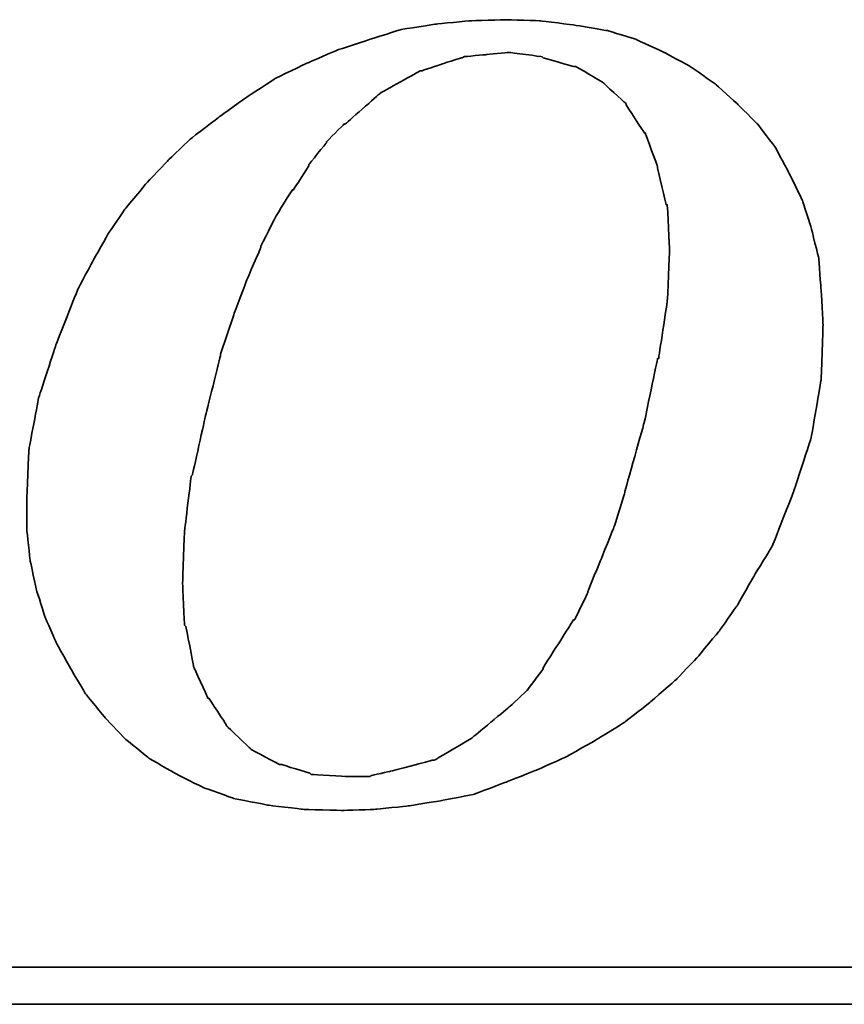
# Model space of a CAD drawing. Header units: millimetres. Extents: x 91 to 881, y -71 to 235.
# Tile 48 of 56: x 717.79 to 724.42, y 11.77 to 19.68. Entities that reach past the tile are written whole.
import ezdxf

# ---------------------------------------------------------------- set-up
doc = ezdxf.new("R2010")
doc.units = ezdxf.units.MM
doc.header["$LTSCALE"] = 0.15
doc.layers.add('DIM', color=4, linetype='CONTINUOUS')
doc.layers.add('layer 1', color=7, linetype='CONTINUOUS')

# ---------------------------------------------------------------- blocks, each defined once
blk = doc.blocks.new('TBI MOTION logo(完整正式版)')
at = {"layer": 'layer 1', "color": 22, "lineweight": 35}
for points, knots in [([(35.79625, -6.98375), (35.79625, -6.98375), (36.23125, -7.43875), (36.23125, -7.43875), (36.23125, -7.43875), (36.23125, -7.43875), (36.75625, -7.87125), (36.75625, -7.87125), (36.75625, -7.87125), (36.75625, -7.87125), (37.33125, -8.20375), (37.33125, -8.20375), (37.33125, -8.20375), (37.33125, -8.20375), (37.95625, -8.51875), (37.95625, -8.51875), (37.95625, -8.51875), (37.95625, -8.51875), (38.62625, -8.75875), (38.62625, -8.75875), (38.62625, -8.75875), (38.62625, -8.75875), (39.37125, -8.90375), (39.37125, -8.90375), (39.37125, -8.90375), (39.37125, -8.90375), (40.14125, -8.99875), (40.14125, -8.99875), (40.14125, -8.99875), (40.14125, -8.99875), (41.02625, -9.02375), (41.02625, -9.02375), (41.02625, -9.02375), (41.02625, -9.02375), (41.74625, -8.99875), (41.74625, -8.99875), (41.74625, -8.99875), (41.74625, -8.99875), (42.46625, -8.92375), (42.46625, -8.92375), (42.46625, -8.92375), (42.46625, -8.92375), (43.21125, -8.80625), (43.21125, -8.80625), (43.21125, -8.80625), (43.21125, -8.80625), (43.93125, -8.66375), (43.93125, -8.66375), (43.93125, -8.66375), (43.93125, -8.66375), (44.62625, -8.39875), (44.62625, -8.39875), (44.62625, -8.39875), (44.62625, -8.39875), (45.29625, -8.13375), (45.29625, -8.13375), (45.29625, -8.13375), (45.29625, -8.13375), (45.94625, -7.84375), (45.94625, -7.84375), (45.94625, -7.84375), (45.94625, -7.84375), (46.61625, -7.46375), (46.61625, -7.46375), (46.61625, -7.46375), (46.61625, -7.46375), (47.24125, -7.07875), (47.24125, -7.07875), (47.24125, -7.07875), (47.24125, -7.07875), (47.81625, -6.62375), (47.81625, -6.62375), (47.81625, -6.62375), (47.81625, -6.62375), (48.36875, -6.14375), (48.36875, -6.14375), (48.36875, -6.14375), (48.36875, -6.14375), (48.84625, -5.64125), (48.84625, -5.64125), (48.84625, -5.64125), (48.84625, -5.64125), (49.32625, -5.06375), (49.32625, -5.06375), (49.32625, -5.06375), (49.32625, -5.06375), (49.71125, -4.51374), (49.71125, -4.51374), (49.71125, -4.51374), (49.71125, -4.51374), (50.09625, -3.83874), (50.09625, -3.83874), (50.09625, -3.83874), (50.09625, -3.83874), (50.48125, -3.21374), (50.48125, -3.21374), (50.48125, -3.21374), (50.48125, -3.21374), (50.96125, -1.99125), (50.96125, -1.99125), (50.96125, -1.99125), (50.96125, -1.99125), (51.34375, -0.81875), (51.34375, -0.81875), (51.34375, -0.81875), (51.34375, -0.81875), (51.56125, 0.45624), (51.56125, 0.45624), (51.56125, 0.45624), (51.56125, 0.45624), (51.60625, 1.67624), (51.60625, 1.67624), (51.60625, 1.67624), (51.60625, 1.67624), (51.56125, 2.44625), (51.56125, 2.44625), (51.56125, 2.44625), (51.56125, 2.44625), (51.51125, 3.14125), (51.51125, 3.14125), (51.51125, 3.14125), (51.51125, 3.14125), (51.34375, 3.81125), (51.34375, 3.81125), (51.34375, 3.81125), (51.34375, 3.81125), (51.15125, 4.41125), (51.15125, 4.41125), (51.15125, 4.41125), (51.15125, 4.41125), (50.86125, 5.01125), (50.86125, 5.01125), (50.86125, 5.01125), (50.86125, 5.01125), (50.55125, 5.58875), (50.55125, 5.58875), (50.55125, 5.58875), (50.55125, 5.58875), (50.16625, 6.09125), (50.16625, 6.09125), (50.16625, 6.09125), (50.16625, 6.09125), (49.71125, 6.54875), (49.71125, 6.54875), (49.71125, 6.54875), (49.71125, 6.54875), (49.23125, 6.98125), (49.23125, 6.98125), (49.23125, 6.98125), (49.23125, 6.98125), (48.67875, 7.36625), (48.67875, 7.36625), (48.67875, 7.36625), (48.67875, 7.36625), (48.10375, 7.67625), (48.10375, 7.67625), (48.10375, 7.67625), (48.10375, 7.67625), (47.48125, 7.96375), (47.48125, 7.96375), (47.48125, 7.96375), (47.48125, 7.96375), (46.85625, 8.15625), (46.85625, 8.15625), (46.85625, 8.15625), (46.85625, 8.15625), (46.13625, 8.27624), (46.13625, 8.27624), (46.13625, 8.27624), (46.13625, 8.27624), (45.39125, 8.37125), (45.39125, 8.37125), (45.39125, 8.37125), (45.39125, 8.37125), (44.62625, 8.39624), (44.62625, 8.39624), (44.62625, 8.39624), (44.62625, 8.39624), (43.83625, 8.37125), (43.83625, 8.37125), (43.83625, 8.37125), (43.83625, 8.37125), (43.09125, 8.30125), (43.09125, 8.30125), (43.09125, 8.30125), (43.09125, 8.30125), (42.32125, 8.18125), (42.32125, 8.18125), (42.32125, 8.18125), (42.32125, 8.18125), (41.62875, 7.96375), (41.62875, 7.96375), (41.62875, 7.96375), (41.62875, 7.96375), (40.90625, 7.72625), (40.90625, 7.72625), (40.90625, 7.72625), (40.90625, 7.72625), (40.23624, 7.43625), (40.23624, 7.43625), (40.23624, 7.43625), (40.23624, 7.43625), (39.54124, 7.10125), (39.54124, 7.10125), (39.54124, 7.10125), (39.54124, 7.10125), (38.91625, 6.69125), (38.91625, 6.69125), (38.91625, 6.69125), (38.91625, 6.69125), (38.31625, 6.26125), (38.31625, 6.26125), (38.31625, 6.26125), (38.31625, 6.26125), (37.69125, 5.78125), (37.69125, 5.78125), (37.69125, 5.78125), (37.69125, 5.78125), (37.18625, 5.30125), (37.18625, 5.30125), (37.18625, 5.30125), (37.18625, 5.30125), (36.70625, 4.79624), (36.70625, 4.79624), (36.70625, 4.79624), (36.70625, 4.79624), (36.23125, 4.22125), (36.23125, 4.22125), (36.23125, 4.22125), (36.23125, 4.22125), (35.87124, 3.69375), (35.87124, 3.69375), (35.87124, 3.69375), (35.87124, 3.69375), (35.53125, 3.09125), (35.53125, 3.09125), (35.53125, 3.09125), (35.53125, 3.09125), (35.19875, 2.47125), (35.19875, 2.47125), (35.19875, 2.47125), (35.19875, 2.47125), (34.71625, 1.24625), (34.71625, 1.24625), (34.71625, 1.24625), (34.71625, 1.24625), (34.33125, 0.06874), (34.33125, 0.06874), (34.33125, 0.06874), (34.33125, 0.06874), (34.11625, -1.07875), (34.11625, -1.07875), (34.11625, -1.07875), (34.11625, -1.07875), (34.07125, -2.15875), (34.07125, -2.15875), (34.07125, -2.15875), (34.07125, -2.15875), (34.07125, -2.85375), (34.07125, -2.85375), (34.07125, -2.85375), (34.07125, -2.85375), (34.14125, -3.50375), (34.14125, -3.50375), (34.14125, -3.50375), (34.14125, -3.50375), (34.28625, -4.17375), (34.28625, -4.17375), (34.28625, -4.17375), (34.28625, -4.17375), (34.47625, -4.77624), (34.47625, -4.77624), (34.47625, -4.77624), (34.47625, -4.77624), (34.71625, -5.32625), (34.71625, -5.32625), (34.71625, -5.32625), (34.71625, -5.32625), (35.05375, -5.92875), (35.05375, -5.92875), (35.05375, -5.92875), (35.05375, -5.92875), (35.36375, -6.45375), (35.36375, -6.45375), (35.36375, -6.45375), (35.36375, -6.45375), (35.79625, -6.98375), (35.79625, -6.98375)], [0, 0, 0, 0, 0.01388889, 0.01388889, 0.01388889, 0.0138889, 0.02777778, 0.02777778, 0.02777778, 0.02777779, 0.04166667, 0.04166667, 0.04166667, 0.04166668, 0.05555556, 0.05555556, 0.05555556, 0.05555557, 0.06944444, 0.06944444, 0.06944444, 0.06944445, 0.08333333, 0.08333333, 0.08333333, 0.08333334, 0.09722222, 0.09722222, 0.09722222, 0.09722223, 0.11111111, 0.11111111, 0.11111111, 0.11111112, 0.125, 0.125, 0.125, 0.12500001, 0.13888889, 0.13888889, 0.13888889, 0.1388889, 0.15277778, 0.15277778, 0.15277778, 0.15277779, 0.16666667, 0.16666667, 0.16666667, 0.16666668, 0.18055556, 0.18055556, 0.18055556, 0.18055557, 0.19444444, 0.19444444, 0.19444444, 0.19444445, 0.20833333, 0.20833333, 0.20833333, 0.20833334, 0.22222222, 0.22222222, 0.22222222, 0.22222223, 0.23611111, 0.23611111, 0.23611111, 0.23611112, 0.25, 0.25, 0.25, 0.25000001, 0.26388889, 0.26388889, 0.26388889, 0.2638889, 0.27777778, 0.27777778, 0.27777778, 0.27777779, 0.29166667, 0.29166667, 0.29166667, 0.29166668, 0.30555556, 0.30555556, 0.30555556, 0.30555557, 0.31944444, 0.31944444, 0.31944444, 0.31944445, 0.33333333, 0.33333333, 0.33333333, 0.33333334, 0.34722222, 0.34722222, 0.34722222, 0.34722223, 0.36111111, 0.36111111, 0.36111111, 0.36111112, 0.375, 0.375, 0.375, 0.37500001, 0.38888889, 0.38888889, 0.38888889, 0.3888889, 0.40277778, 0.40277778, 0.40277778, 0.40277779, 0.41666667, 0.41666667, 0.41666667, 0.41666668, 0.43055556, 0.43055556, 0.43055556, 0.43055557, 0.44444444, 0.44444444, 0.44444444, 0.44444445, 0.45833333, 0.45833333, 0.45833333, 0.45833334, 0.47222222, 0.47222222, 0.47222222, 0.47222223, 0.48611111, 0.48611111, 0.48611111, 0.48611112, 0.5, 0.5, 0.5, 0.50000001, 0.51388889, 0.51388889, 0.51388889, 0.5138889, 0.52777778, 0.52777778, 0.52777778, 0.52777779, 0.54166667, 0.54166667, 0.54166667, 0.54166668, 0.55555556, 0.55555556, 0.55555556, 0.55555557, 0.56944444, 0.56944444, 0.56944444, 0.56944445, 0.58333333, 0.58333333, 0.58333333, 0.58333334, 0.59722222, 0.59722222, 0.59722222, 0.59722223, 0.61111111, 0.61111111, 0.61111111, 0.61111112, 0.625, 0.625, 0.625, 0.62500001, 0.63888889, 0.63888889, 0.63888889, 0.6388889, 0.65277778, 0.65277778, 0.65277778, 0.65277779, 0.66666667, 0.66666667, 0.66666667, 0.66666668, 0.68055556, 0.68055556, 0.68055556, 0.68055557, 0.69444444, 0.69444444, 0.69444444, 0.69444445, 0.70833333, 0.70833333, 0.70833333, 0.70833334, 0.72222222, 0.72222222, 0.72222222, 0.72222223, 0.73611111, 0.73611111, 0.73611111, 0.73611112, 0.75, 0.75, 0.75, 0.75000001, 0.76388889, 0.76388889, 0.76388889, 0.7638889, 0.77777778, 0.77777778, 0.77777778, 0.77777779, 0.79166667, 0.79166667, 0.79166667, 0.79166668, 0.80555556, 0.80555556, 0.80555556, 0.80555557, 0.81944444, 0.81944444, 0.81944444, 0.81944445, 0.83333333, 0.83333333, 0.83333333, 0.83333334, 0.84722222, 0.84722222, 0.84722222, 0.84722223, 0.86111111, 0.86111111, 0.86111111, 0.86111112, 0.875, 0.875, 0.875, 0.87500001, 0.88888889, 0.88888889, 0.88888889, 0.8888889, 0.90277778, 0.90277778, 0.90277778, 0.90277779, 0.91666667, 0.91666667, 0.91666667, 0.91666668, 0.93055556, 0.93055556, 0.93055556, 0.93055557, 0.94444444, 0.94444444, 0.94444444, 0.94444445, 0.95833333, 0.95833333, 0.95833333, 0.95833334, 0.97222222, 0.97222222, 0.97222222, 0.97222223, 0.98611111, 0.98611111, 0.98611111, 0.98611112, 1, 1, 1, 1]), ([(38.33875, 1.03124), (38.33875, 1.03124), (38.62625, 1.89625), (38.62625, 1.89625), (38.62625, 1.89625), (38.62625, 1.89625), (38.91625, 2.66375), (38.91625, 2.66375), (38.91625, 2.66375), (38.91625, 2.66375), (39.22625, 3.38125), (39.22625, 3.38125), (39.22625, 3.38125), (39.22625, 3.38125), (39.22625, 3.40624), (39.22625, 3.40624), (39.22625, 3.40624), (39.22625, 3.40624), (39.56124, 4.07624), (39.56124, 4.07624), (39.56124, 4.07624), (39.56124, 4.07624), (39.92125, 4.65125), (39.92125, 4.65125), (39.92125, 4.65125), (39.92125, 4.65125), (39.94625, 4.65125), (39.94625, 4.65125), (39.94625, 4.65125), (39.94625, 4.65125), (40.28125, 5.17875), (40.28125, 5.17875), (40.28125, 5.17875), (40.28125, 5.17875), (40.28125, 5.20375), (40.28125, 5.20375), (40.28125, 5.20375), (40.28125, 5.20375), (40.66875, 5.68625), (40.66875, 5.68625), (40.66875, 5.68625), (40.66875, 5.68625), (40.66875, 5.70625), (40.66875, 5.70625), (40.66875, 5.70625), (40.66875, 5.70625), (41.05124, 6.09125), (41.05124, 6.09125), (41.05124, 6.09125), (41.05124, 6.09125), (41.07625, 6.09125), (41.07625, 6.09125), (41.07625, 6.09125), (41.07625, 6.09125), (41.84125, 6.76625), (41.84125, 6.76625), (41.84125, 6.76625), (41.84125, 6.76625), (41.86625, 6.78625), (41.86625, 6.78625), (41.86625, 6.78625), (41.86625, 6.78625), (42.73125, 7.26624), (42.73125, 7.26624), (42.73125, 7.26624), (42.73125, 7.26624), (42.75625, 7.26624), (42.75625, 7.26624), (42.75625, 7.26624), (42.75625, 7.26624), (43.18625, 7.41125), (43.18625, 7.41125), (43.18625, 7.41125), (43.18625, 7.41125), (43.64125, 7.55625), (43.64125, 7.55625), (43.64125, 7.55625), (43.64125, 7.55625), (43.66625, 7.55625), (43.66625, 7.55625), (43.66625, 7.55625), (43.66625, 7.55625), (43.69125, 7.58124), (43.69125, 7.58124), (43.69125, 7.58124), (43.69125, 7.58124), (44.19125, 7.62625), (44.19125, 7.62625), (44.19125, 7.62625), (44.19125, 7.62625), (44.67125, 7.67625), (44.67125, 7.67625), (44.67125, 7.67625), (44.67125, 7.67625), (44.69625, 7.67625), (44.69625, 7.67625), (44.69625, 7.67625), (44.69625, 7.67625), (45.41875, 7.58124), (45.41875, 7.58124), (45.41875, 7.58124), (45.41875, 7.58124), (45.44125, 7.55625), (45.44125, 7.55625), (45.44125, 7.55625), (45.44125, 7.55625), (46.11125, 7.36625), (46.11125, 7.36625), (46.11125, 7.36625), (46.11125, 7.36625), (46.13625, 7.36625), (46.13625, 7.36625), (46.13625, 7.36625), (46.13625, 7.36625), (46.15875, 7.36625), (46.15875, 7.36625), (46.15875, 7.36625), (46.15875, 7.36625), (46.73625, 7.02624), (46.73625, 7.02624), (46.73625, 7.02624), (46.73625, 7.02624), (46.76125, 7.00624), (46.76125, 7.00624), (46.76125, 7.00624), (46.76125, 7.00624), (47.24125, 6.57124), (47.24125, 6.57124), (47.24125, 6.57124), (47.24125, 6.57124), (47.26625, 6.54875), (47.26625, 6.54875), (47.26625, 6.54875), (47.26625, 6.54875), (47.26625, 6.52375), (47.26625, 6.52375), (47.26625, 6.52375), (47.26625, 6.52375), (47.67375, 5.89875), (47.67375, 5.89875), (47.67375, 5.89875), (47.67375, 5.89875), (47.69625, 5.89875), (47.69625, 5.89875), (47.69625, 5.89875), (47.69625, 5.89875), (47.69625, 5.87625), (47.69625, 5.87625), (47.69625, 5.87625), (47.69625, 5.87625), (47.96125, 5.15625), (47.96125, 5.15625), (47.96125, 5.15625), (47.96125, 5.15625), (47.96125, 5.13125), (47.96125, 5.13125), (47.96125, 5.13125), (47.96125, 5.13125), (48.15125, 4.31875), (48.15125, 4.31875), (48.15125, 4.31875), (48.15125, 4.31875), (48.17625, 4.31875), (48.17625, 4.31875), (48.17625, 4.31875), (48.17625, 4.31875), (48.17625, 4.29125), (48.17625, 4.29125), (48.17625, 4.29125), (48.17625, 4.29125), (48.22625, 3.33125), (48.22625, 3.33125), (48.22625, 3.33125), (48.22625, 3.33125), (48.22625, 3.30875), (48.22625, 3.30875), (48.22625, 3.30875), (48.22625, 3.30875), (48.17625, 2.20624), (48.17625, 2.20624), (48.17625, 2.20624), (48.17625, 2.20624), (48.17625, 2.18124), (48.17625, 2.18124), (48.17625, 2.18124), (48.17625, 2.18124), (47.98375, 0.93624), (47.98375, 0.93624), (47.98375, 0.93624), (47.98375, 0.93624), (47.96125, 0.93624), (47.96125, 0.93624), (47.96125, 0.93624), (47.96125, 0.93624), (47.67375, -0.45874), (47.67375, -0.45874), (47.67375, -0.45874), (47.67375, -0.45874), (47.24125, -1.99125), (47.24125, -1.99125), (47.24125, -1.99125), (47.24125, -1.99125), (47.24125, -2.01874), (47.24125, -2.01874), (47.24125, -2.01874), (47.24125, -2.01874), (47.00125, -2.78375), (47.00125, -2.78375), (47.00125, -2.78375), (47.00125, -2.78375), (46.71125, -3.50375), (46.71125, -3.50375), (46.71125, -3.50375), (46.71125, -3.50375), (46.42625, -4.19875), (46.42625, -4.19875), (46.42625, -4.19875), (46.42625, -4.19875), (46.42625, -4.22375), (46.42625, -4.22375), (46.42625, -4.22375), (46.42625, -4.22375), (46.13625, -4.82374), (46.13625, -4.82374), (46.13625, -4.82374), (46.13625, -4.82374), (46.11125, -4.82374), (46.11125, -4.82374), (46.11125, -4.82374), (46.11125, -4.82374), (45.77625, -5.35125), (45.77625, -5.35125), (45.77625, -5.35125), (45.77625, -5.35125), (45.44125, -5.87875), (45.44125, -5.87875), (45.44125, -5.87875), (45.44125, -5.87875), (45.44125, -5.90375), (45.44125, -5.90375), (45.44125, -5.90375), (45.44125, -5.90375), (45.10625, -6.35875), (45.10625, -6.35875), (45.10625, -6.35875), (45.10625, -6.35875), (45.08125, -6.38375), (45.08125, -6.38375), (45.08125, -6.38375), (45.08125, -6.38375), (44.69625, -6.74375), (44.69625, -6.74375), (44.69625, -6.74375), (44.69625, -6.74375), (43.88375, -7.41625), (43.88375, -7.41625), (43.88375, -7.41625), (43.88375, -7.41625), (43.85625, -7.43875), (43.85625, -7.43875), (43.85625, -7.43875), (43.85625, -7.43875), (43.04125, -7.91875), (43.04125, -7.91875), (43.04125, -7.91875), (43.04125, -7.91875), (43.01625, -7.91875), (43.01625, -7.91875), (43.01625, -7.91875), (43.01625, -7.91875), (42.99625, -7.91875), (42.99625, -7.91875), (42.99625, -7.91875), (42.99625, -7.91875), (42.08125, -8.15875), (42.08125, -8.15875), (42.08125, -8.15875), (42.08125, -8.15875), (41.65125, -8.25625), (41.65125, -8.25625), (41.65125, -8.25625), (41.65125, -8.25625), (41.62875, -8.27875), (41.62875, -8.27875), (41.62875, -8.27875), (41.62875, -8.27875), (41.60125, -8.27875), (41.60125, -8.27875), (41.60125, -8.27875), (41.60125, -8.27875), (41.12125, -8.27875), (41.12125, -8.27875), (41.12125, -8.27875), (41.12125, -8.27875), (40.35624, -8.23125), (40.35624, -8.23125), (40.35624, -8.23125), (40.35624, -8.23125), (40.33125, -8.23125), (40.33125, -8.23125), (40.33125, -8.23125), (40.33125, -8.23125), (40.30625, -8.20375), (40.30625, -8.20375), (40.30625, -8.20375), (40.30625, -8.20375), (39.68375, -8.01375), (39.68375, -8.01375), (39.68375, -8.01375), (39.68375, -8.01375), (39.66124, -8.01375), (39.66124, -8.01375), (39.66124, -8.01375), (39.66124, -8.01375), (39.63625, -8.01375), (39.63625, -8.01375), (39.63625, -8.01375), (39.63625, -8.01375), (39.01125, -7.67875), (39.01125, -7.67875), (39.01125, -7.67875), (39.01125, -7.67875), (38.98875, -7.65375), (38.98875, -7.65375), (38.98875, -7.65375), (38.98875, -7.65375), (38.48625, -7.17375), (38.48625, -7.17375), (38.48625, -7.17375), (38.48625, -7.17375), (38.45875, -7.14875), (38.45875, -7.14875), (38.45875, -7.14875), (38.45875, -7.14875), (38.45875, -7.12875), (38.45875, -7.12875), (38.45875, -7.12875), (38.45875, -7.12875), (38.07625, -6.54875), (38.07625, -6.54875), (38.07625, -6.54875), (38.07625, -6.54875), (38.05125, -6.54875), (38.05125, -6.54875), (38.05125, -6.54875), (38.05125, -6.54875), (38.05125, -6.52875), (38.05125, -6.52875), (38.05125, -6.52875), (38.05125, -6.52875), (37.74125, -5.85375), (37.74125, -5.85375), (37.74125, -5.85375), (37.74125, -5.85375), (37.74125, -5.82875), (37.74125, -5.82875), (37.74125, -5.82875), (37.74125, -5.82875), (37.57375, -4.96875), (37.57375, -4.96875), (37.57375, -4.96875), (37.57375, -4.96875), (37.54625, -4.94375), (37.54625, -4.94375), (37.54625, -4.94375), (37.54625, -4.94375), (37.50125, -4.03375), (37.50125, -4.03375), (37.50125, -4.03375), (37.50125, -4.03375), (37.50125, -4.00875), (37.50125, -4.00875), (37.50125, -4.00875), (37.50125, -4.00875), (37.54625, -2.85375), (37.54625, -2.85375), (37.54625, -2.85375), (37.54625, -2.85375), (37.69125, -1.65875), (37.69125, -1.65875), (37.69125, -1.65875), (37.69125, -1.65875), (37.71624, -1.63375), (37.71624, -1.63375), (37.71624, -1.63375), (37.71624, -1.63375), (38.00375, -0.33875), (38.00375, -0.33875), (38.00375, -0.33875), (38.00375, -0.33875), (38.33875, 1.00624), (38.33875, 1.00624), (38.33875, 1.00624), (38.33875, 1.00624), (38.33875, 1.03124), (38.33875, 1.03124)], [0, 0, 0, 0, 0.01010101, 0.01010101, 0.01010101, 0.01010102, 0.02020202, 0.02020202, 0.02020202, 0.02020203, 0.03030303, 0.03030303, 0.03030303, 0.03030304, 0.04040404, 0.04040404, 0.04040404, 0.04040405, 0.05050505, 0.05050505, 0.05050505, 0.05050506, 0.06060606, 0.06060606, 0.06060606, 0.06060607, 0.07070707, 0.07070707, 0.07070707, 0.07070708, 0.08080808, 0.08080808, 0.08080808, 0.08080809, 0.09090909, 0.09090909, 0.09090909, 0.0909091, 0.1010101, 0.1010101, 0.1010101, 0.10101011, 0.11111111, 0.11111111, 0.11111111, 0.11111112, 0.12121212, 0.12121212, 0.12121212, 0.12121213, 0.13131313, 0.13131313, 0.13131313, 0.13131314, 0.14141414, 0.14141414, 0.14141414, 0.14141415, 0.15151515, 0.15151515, 0.15151515, 0.15151516, 0.16161616, 0.16161616, 0.16161616, 0.16161617, 0.17171717, 0.17171717, 0.17171717, 0.17171718, 0.18181818, 0.18181818, 0.18181818, 0.18181819, 0.19191919, 0.19191919, 0.19191919, 0.1919192, 0.2020202, 0.2020202, 0.2020202, 0.20202021, 0.21212121, 0.21212121, 0.21212121, 0.21212122, 0.22222222, 0.22222222, 0.22222222, 0.22222223, 0.23232323, 0.23232323, 0.23232323, 0.23232324, 0.24242424, 0.24242424, 0.24242424, 0.24242425, 0.25252525, 0.25252525, 0.25252525, 0.25252526, 0.26262626, 0.26262626, 0.26262626, 0.26262627, 0.27272727, 0.27272727, 0.27272727, 0.27272728, 0.28282828, 0.28282828, 0.28282828, 0.28282829, 0.29292929, 0.29292929, 0.29292929, 0.2929293, 0.3030303, 0.3030303, 0.3030303, 0.30303031, 0.31313131, 0.31313131, 0.31313131, 0.31313132, 0.32323232, 0.32323232, 0.32323232, 0.32323233, 0.33333333, 0.33333333, 0.33333333, 0.33333334, 0.34343434, 0.34343434, 0.34343434, 0.34343435, 0.35353535, 0.35353535, 0.35353535, 0.35353536, 0.36363636, 0.36363636, 0.36363636, 0.36363637, 0.37373737, 0.37373737, 0.37373737, 0.37373738, 0.38383838, 0.38383838, 0.38383838, 0.38383839, 0.39393939, 0.39393939, 0.39393939, 0.3939394, 0.4040404, 0.4040404, 0.4040404, 0.40404041, 0.41414141, 0.41414141, 0.41414141, 0.41414142, 0.42424242, 0.42424242, 0.42424242, 0.42424243, 0.43434343, 0.43434343, 0.43434343, 0.43434344, 0.44444444, 0.44444444, 0.44444444, 0.44444445, 0.45454545, 0.45454545, 0.45454545, 0.45454546, 0.46464646, 0.46464646, 0.46464646, 0.46464647, 0.47474747, 0.47474747, 0.47474747, 0.47474748, 0.48484848, 0.48484848, 0.48484848, 0.48484849, 0.49494949, 0.49494949, 0.49494949, 0.4949495, 0.50505051, 0.50505051, 0.50505051, 0.50505052, 0.51515152, 0.51515152, 0.51515152, 0.51515153, 0.52525253, 0.52525253, 0.52525253, 0.52525254, 0.53535354, 0.53535354, 0.53535354, 0.53535355, 0.54545455, 0.54545455, 0.54545455, 0.54545456, 0.55555556, 0.55555556, 0.55555556, 0.55555557, 0.56565657, 0.56565657, 0.56565657, 0.56565658, 0.57575758, 0.57575758, 0.57575758, 0.57575759, 0.58585859, 0.58585859, 0.58585859, 0.5858586, 0.5959596, 0.5959596, 0.5959596, 0.59595961, 0.60606061, 0.60606061, 0.60606061, 0.60606062, 0.61616162, 0.61616162, 0.61616162, 0.61616163, 0.62626263, 0.62626263, 0.62626263, 0.62626264, 0.63636364, 0.63636364, 0.63636364, 0.63636365, 0.64646465, 0.64646465, 0.64646465, 0.64646466, 0.65656566, 0.65656566, 0.65656566, 0.65656567, 0.66666667, 0.66666667, 0.66666667, 0.66666668, 0.67676768, 0.67676768, 0.67676768, 0.67676769, 0.68686869, 0.68686869, 0.68686869, 0.6868687, 0.6969697, 0.6969697, 0.6969697, 0.69696971, 0.70707071, 0.70707071, 0.70707071, 0.70707072, 0.71717172, 0.71717172, 0.71717172, 0.71717173, 0.72727273, 0.72727273, 0.72727273, 0.72727274, 0.73737374, 0.73737374, 0.73737374, 0.73737375, 0.74747475, 0.74747475, 0.74747475, 0.74747476, 0.75757576, 0.75757576, 0.75757576, 0.75757577, 0.76767677, 0.76767677, 0.76767677, 0.76767678, 0.77777778, 0.77777778, 0.77777778, 0.77777779, 0.78787879, 0.78787879, 0.78787879, 0.7878788, 0.7979798, 0.7979798, 0.7979798, 0.79797981, 0.80808081, 0.80808081, 0.80808081, 0.80808082, 0.81818182, 0.81818182, 0.81818182, 0.81818183, 0.82828283, 0.82828283, 0.82828283, 0.82828284, 0.83838384, 0.83838384, 0.83838384, 0.83838385, 0.84848485, 0.84848485, 0.84848485, 0.84848486, 0.85858586, 0.85858586, 0.85858586, 0.85858587, 0.86868687, 0.86868687, 0.86868687, 0.86868688, 0.87878788, 0.87878788, 0.87878788, 0.87878789, 0.88888889, 0.88888889, 0.88888889, 0.8888889, 0.8989899, 0.8989899, 0.8989899, 0.89898991, 0.90909091, 0.90909091, 0.90909091, 0.90909092, 0.91919192, 0.91919192, 0.91919192, 0.91919193, 0.92929293, 0.92929293, 0.92929293, 0.92929294, 0.93939394, 0.93939394, 0.93939394, 0.93939395, 0.94949495, 0.94949495, 0.94949495, 0.94949496, 0.95959596, 0.95959596, 0.95959596, 0.95959597, 0.96969697, 0.96969697, 0.96969697, 0.96969698, 0.97979798, 0.97979798, 0.97979798, 0.97979799, 0.98989899, 0.98989899, 0.98989899, 0.989899, 1, 1, 1, 1]), ([(75.90875, -9.47875), (75.90875, -9.47875), (75.90875, -12.28625), (75.90875, -12.28625), (75.90875, -12.28625), (75.90875, -12.28625), (75.90875, -12.47875), (75.90875, -12.47875), (75.90875, -12.47875), (75.90875, -12.47875), (75.71625, -12.47875), (75.71625, -12.47875), (75.71625, -12.47875), (75.71625, -12.47875), (-88.32875, -12.47875), (-88.32875, -12.47875), (-88.32875, -12.47875), (-88.32875, -12.47875), (-88.32875, -13.29375), (-88.32875, -13.29375), (-88.32875, -13.29375), (-88.32875, -13.29375), (82.89125, -13.29375), (82.89125, -13.29375), (82.89125, -13.29375), (82.89125, -13.29375), (75.90875, -9.47875), (75.90875, -9.47875)], [0, 0, 0, 0, 0.14285714, 0.14285714, 0.14285714, 0.14285715, 0.28571429, 0.28571429, 0.28571429, 0.2857143, 0.42857143, 0.42857143, 0.42857143, 0.42857144, 0.57142857, 0.57142857, 0.57142857, 0.57142858, 0.71428571, 0.71428571, 0.71428571, 0.71428572, 0.85714286, 0.85714286, 0.85714286, 0.85714287, 1, 1, 1, 1])]:
    blk.add_open_spline(points, degree=3, knots=knots, dxfattribs=at)

msp = doc.modelspace()

# ---------------------------------------------------------------- block references
at = {"layer": 'DIM', "color": 0, "xscale": 0.3648685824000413, "yscale": 0.3648685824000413, "zscale": 0.3648685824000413}
msp.add_blockref('TBI MOTION logo(完整正式版)', (705.4175, 16.6211), dxfattribs=at)

doc.saveas('drawing.dxf')
